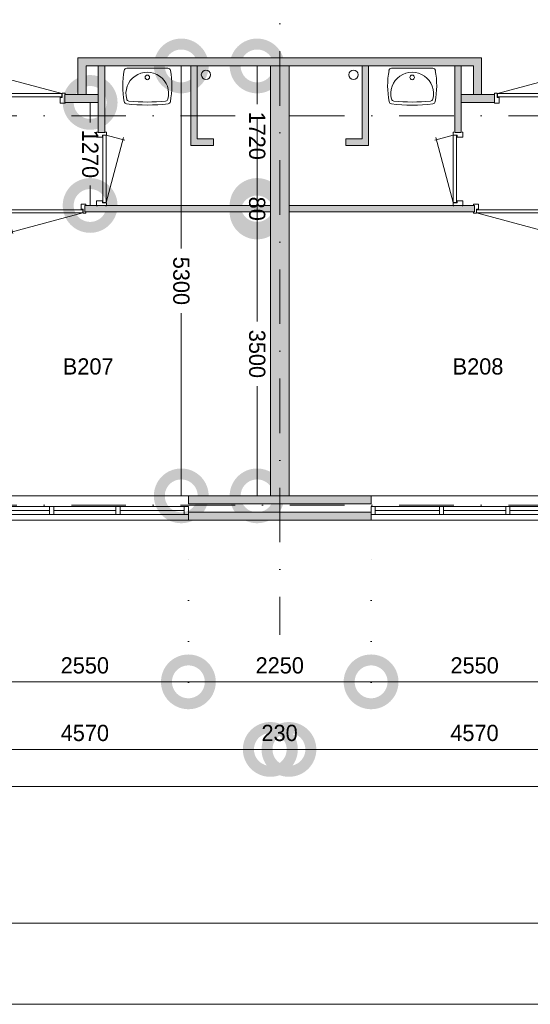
# Model space of a CAD drawing. Header units: millimetres. Extents: x -8493 to 75607, y -19302 to 56340.
# Tile 4 of 40: x 5848 to 12135, y -3060 to 9078. Entities that reach past the tile are written whole.
import ezdxf
from ezdxf.enums import TextEntityAlignment as Align

# ---------------------------------------------------------------- set-up
doc = ezdxf.new("R2010")
doc.units = ezdxf.units.MM
doc.header["$PDMODE"] = 3
doc.header["$PDSIZE"] = 1
doc.linetypes.add('DGN1', pattern=[504.6, 0, -504.6])
doc.linetypes.add('DGN4', pattern=[1345.6, 672.8, -336.4, 0, -336.4])
for name, color, linetype in [('1', 7, 'Continuous'), ('16', 7, 'Continuous'), ('17', 7, 'Continuous'), ('30', 7, 'Continuous'), ('32', 7, 'Continuous'), ('33', 7, 'Continuous'), ('40', 7, 'Continuous'), ('48', 7, 'Continuous'), ('56', 7, 'Continuous'), ('58', 7, 'Continuous'), ('62', 7, 'Continuous')]:
    doc.layers.add(name, color=color, linetype=linetype)
doc.styles.add('dgn003', font='dgn003.shx')
doc.styles.get("Standard").update_dxf_attribs({"font": 'arial.ttf'})
doc.dimstyles.get("Standard").update_dxf_attribs({"dimtxt": 0.18, "dimasz": 0.18, "dimexe": 0.18, "dimexo": 0.0625, "dimgap": 0.09, "dimtad": 0, "dimtih": 1, "dimtoh": 1, "dimdec": 4, "dimzin": 0, "dimdsep": 46, "dimtxsty": 'Standard', "dimcen": 0.09, "dimadec": 0, "dimazin": 0, "dimtfac": 1, "dimtdec": 4, "dimtofl": 0, "dimtmove": 0, "dimatfit": 3, "dimfxl": 1, "dimtolj": 1, "dimtzin": 0, "dimarcsym": 0})

# ---------------------------------------------------------------- blocks, each defined once
blk = doc.blocks.new('830R103')
at = {"layer": '33', "color": 1, "linetype": 'Continuous', "lineweight": 0}
for p, q in [((108, -38), (336.87, -99.32)), ((108, -868), (322.82, -66.28))]:
    blk.add_line(p, q, dxfattribs=at)
at = {"layer": '33', "color": 92, "linetype": 'Continuous', "lineweight": 13, "true_color": 0x00e100, "flags": 128}
for points in [[(100, 0), (111, 0), (111, -35), (61, -35), (61, -60), (-11, -60), (-11, 0), (0, 0)], [(100, -906), (111, -906), (111, -871), (61, -871), (61, -846), (-11, -846), (-11, -906), (0, -906)]]:
    blk.add_lwpolyline(points, dxfattribs=at)
at = {"layer": '33', "color": 2, "linetype": 'Continuous', "lineweight": 13, "true_color": 0xf0f000, "flags": 128}
blk.add_lwpolyline([(108, -868), (108, -38), (68, -38), (68, -868), (108, -868)], dxfattribs=at)
blk = doc.blocks.new('930L091')
at = {"layer": '33', "color": 1, "linetype": 'Continuous', "lineweight": 0}
for p, q in [((-968, -98), (-899.56, -353.44)), ((-38, -98), (-936.31, -338.7))]:
    blk.add_line(p, q, dxfattribs=at)
at = {"layer": '33', "color": 92, "linetype": 'Continuous', "lineweight": 13, "true_color": 0x00e100, "flags": 128}
for points in [[(-1006, -90), (-1006, -101), (-971, -101), (-971, -51), (-946, -51), (-946, 11), (-1006, 11), (-1006, 0)], [(0, -90), (0, -101), (-35, -101), (-35, -51), (-60, -51), (-60, 11), (0, 11), (0, 0)]]:
    blk.add_lwpolyline(points, dxfattribs=at)
at = {"layer": '33', "color": 2, "linetype": 'Continuous', "lineweight": 13, "true_color": 0xf0f000, "flags": 128}
blk.add_lwpolyline([(-968, -98), (-38, -98), (-38, -58), (-968, -58), (-968, -98)], dxfattribs=at)
blk = doc.blocks.new('WT011')
at = {"layer": '40', "color": 7, "linetype": 'Continuous', "lineweight": 0}
blk.add_line((253, -20), (-253, -20), dxfattribs=at)
at = {"layer": '40', "color": 7, "linetype": 'Continuous', "lineweight": 0, "flags": 128}
for points in [[(-284, -432, -0.090801), (-286, -47)], [(-286, -47, -0.363957), (-253, -20)], [(-254, -401, -1.30637), (254, -401)], [(253, -20, -0.363957), (286, -47)], [(286, -47, -0.090801), (284, -432)], [(-256, -459, -0.328769), (-284, -432)], [(256, -459, -0.059915), (-256, -459)], [(-226, -425, -0.309671), (-254, -401)], [(226, -425, -0.052773), (-226, -425)], [(254, -401, -0.309671), (226, -425)], [(284, -432, -0.328769), (256, -459)]]:
    blk.add_lwpolyline(points, format="xyb", dxfattribs=at)
at = {"layer": '40', "color": 7, "linetype": 'Continuous', "lineweight": 0}
blk.add_circle((0, -133), 28.1, dxfattribs=at)
blk = doc.blocks.new('830R105')
at = {"layer": '33', "color": 1, "linetype": 'Continuous', "lineweight": 0}
for p, q in [((38, 108), (99.32, 336.87)), ((868, 108), (66.28, 322.82))]:
    blk.add_line(p, q, dxfattribs=at)
at = {"layer": '33', "color": 92, "linetype": 'Continuous', "lineweight": 13, "true_color": 0x00e100, "flags": 128}
for points in [[(0, 100), (0, 111), (35, 111), (35, 61), (60, 61), (60, -11), (0, -11), (0, 0)], [(906, 100), (906, 111), (871, 111), (871, 61), (846, 61), (846, -11), (906, -11), (906, 0)]]:
    blk.add_lwpolyline(points, dxfattribs=at)
at = {"layer": '33', "color": 2, "linetype": 'Continuous', "lineweight": 13, "true_color": 0xf0f000, "flags": 128}
blk.add_lwpolyline([(868, 108), (38, 108), (38, 68), (868, 68), (868, 108)], dxfattribs=at)
blk = doc.blocks.new('830R106')
at = {"layer": '33', "color": 1, "linetype": 'Continuous', "lineweight": 0}
for p, q in [((-108, -38), (-336.87, -99.32)), ((-108, -868), (-322.82, -66.28))]:
    blk.add_line(p, q, dxfattribs=at)
at = {"layer": '33', "color": 92, "linetype": 'Continuous', "lineweight": 13, "true_color": 0x00e100, "flags": 128}
for points in [[(-100, 0), (-111, 0), (-111, -35), (-61, -35), (-61, -60), (11, -60), (11, 0), (0, 0)], [(-100, -906), (-111, -906), (-111, -871), (-61, -871), (-61, -846), (11, -846), (11, -906), (0, -906)]]:
    blk.add_lwpolyline(points, dxfattribs=at)
at = {"layer": '33', "color": 2, "linetype": 'Continuous', "lineweight": 13, "true_color": 0xf0f000, "flags": 128}
blk.add_lwpolyline([(-108, -868), (-108, -38), (-68, -38), (-68, -868), (-108, -868)], dxfattribs=at)
blk = doc.blocks.new('930L092')
at = {"layer": '33', "color": 1, "linetype": 'Continuous', "lineweight": 0}
for p, q in [((38, -98), (936.31, -338.7)), ((968, -98), (899.56, -353.44))]:
    blk.add_line(p, q, dxfattribs=at)
at = {"layer": '33', "color": 92, "linetype": 'Continuous', "lineweight": 13, "true_color": 0x00e100, "flags": 128}
for points in [[(0, -90), (0, -101), (35, -101), (35, -51), (60, -51), (60, 11), (0, 11), (0, 0)], [(1006, -90), (1006, -101), (971, -101), (971, -51), (946, -51), (946, 11), (1006, 11), (1006, 0)]]:
    blk.add_lwpolyline(points, dxfattribs=at)
at = {"layer": '33', "color": 2, "linetype": 'Continuous', "lineweight": 13, "true_color": 0xf0f000, "flags": 128}
blk.add_lwpolyline([(968, -98), (38, -98), (38, -58), (968, -58), (968, -98)], dxfattribs=at)
blk = doc.blocks.new('WT012')
at = {"layer": '40', "color": 7, "linetype": 'Continuous', "lineweight": 0}
blk.add_line((-253, -20), (253, -20), dxfattribs=at)
blk.add_circle((0, -133), 28.1, dxfattribs=at)
for centre, radius, start, end in [((766, -236), 1068, 169.7983, 190.5514), ((-253, -53), 33, 90, 169.9973), ((0, -332), 263, 344.8667, 195.1333), ((253, -53), 33, 10.0027, 90), ((-766, -236), 1068, 349.4486, 10.2017), ((-252, -426), 33, 190.3455, 263.1425), ((0, 1669), 2144, 263.1425, 276.8575), ((-222, -392), 33, 195.1333, 263.9582), ((0, 1707), 2144, 263.9582, 276.0418), ((222, -392), 33, 276.0418, 344.8667), ((252, -426), 33, 276.8575, 349.6545)]:
    blk.add_arc(centre, radius, start, end, dxfattribs=at)
blk = doc.blocks.new('830R108')
at = {"layer": '33', "color": 1, "linetype": 'Continuous', "lineweight": 0}
for p, q in [((-868, 108), (-66.28, 322.82)), ((-38, 108), (-99.32, 336.87))]:
    blk.add_line(p, q, dxfattribs=at)
at = {"layer": '33', "color": 92, "linetype": 'Continuous', "lineweight": 13, "true_color": 0x00e100, "flags": 128}
for points in [[(-906, 100), (-906, 111), (-871, 111), (-871, 61), (-846, 61), (-846, -11), (-906, -11), (-906, 0)], [(0, 100), (0, 111), (-35, 111), (-35, 61), (-60, 61), (-60, -11), (0, -11), (0, 0)]]:
    blk.add_lwpolyline(points, dxfattribs=at)
at = {"layer": '33', "color": 2, "linetype": 'Continuous', "lineweight": 13, "true_color": 0xf0f000, "flags": 128}
blk.add_lwpolyline([(-868, 108), (-38, 108), (-38, 68), (-868, 68), (-868, 108)], dxfattribs=at)
blk = doc.blocks.new('A1')
at = {"layer": '1', "color": 1, "linetype": 'Continuous', "lineweight": 0}
blk.add_line((0, 0), (84100, 0), dxfattribs=at)
at = {"layer": '1', "color": 52, "linetype": 'Continuous', "lineweight": 0, "true_color": 0xc3c300, "flags": 128}
blk.add_lwpolyline([(1000, 1000), (83100, 1000), (83100, 58400), (1000, 58400), (1000, 1000)], dxfattribs=at)
blk = doc.blocks.new('_DotSmall')
at = {"color": 0, "linetype": 'ByBlock', "const_width": 0.5}
blk.add_lwpolyline([(-0.0625, 0, 1), (0.0625, 0, 1)], format="xyb", close=True, dxfattribs=at)
blk = doc.blocks.new('*D3688')
at = {"layer": '58', "color": 3, "linetype": 'Continuous', "lineweight": 0, "transparency": 16777216}
blk.add_line((12725, 915), (10175, 915), dxfattribs=at)
at = {"layer": 'Defpoints', "color": 0, "linetype": 'Continuous', "transparency": 16777216}
for p in [(10175, 2908), (12725, 2908), (10175, 915)]:
    blk.add_point(p, dxfattribs=at)
at = {"layer": '58', "color": 3, "linetype": 'Continuous', "lineweight": 0, "transparency": 16777216, "xscale": 1080, "yscale": 1080, "zscale": 1080, "rotation": 180}
blk.add_blockref('_DotSmall', (10175, 915), dxfattribs=at)
at = {"layer": '58', "color": 3, "linetype": 'Continuous', "lineweight": 0, "transparency": 16777216, "xscale": 1080, "yscale": 1080, "zscale": 1080}
blk.add_blockref('_DotSmall', (12725, 915), dxfattribs=at)
at = {"layer": '58', "color": 3, "linetype": 'Continuous', "lineweight": 0, "transparency": 16777216, "insert": (11450, 1117), "char_height": 200, "attachment_point": 5, "style": 'dgn003'}
blk.add_mtext('\\A1;2550', dxfattribs=at)
blk = doc.blocks.new('*D3689')
at = {"layer": '58', "color": 3, "linetype": 'Continuous', "lineweight": 0, "transparency": 16777216}
blk.add_line((7925, 915), (10175, 915), dxfattribs=at)
at = {"layer": 'Defpoints', "color": 0, "linetype": 'Continuous', "transparency": 16777216}
for p in [(7925, 2908), (10175, 2908), (10175, 915)]:
    blk.add_point(p, dxfattribs=at)
at = {"layer": '58', "color": 3, "linetype": 'Continuous', "lineweight": 0, "transparency": 16777216, "xscale": 1080, "yscale": 1080, "zscale": 1080, "rotation": 180}
blk.add_blockref('_DotSmall', (7925, 915), dxfattribs=at)
at = {"layer": '58', "color": 3, "linetype": 'Continuous', "lineweight": 0, "transparency": 16777216, "xscale": 1080, "yscale": 1080, "zscale": 1080}
blk.add_blockref('_DotSmall', (10175, 915), dxfattribs=at)
at = {"layer": '58', "color": 3, "linetype": 'Continuous', "lineweight": 0, "transparency": 16777216, "insert": (9050, 1117), "char_height": 200, "attachment_point": 5, "style": 'dgn003'}
blk.add_mtext('\\A1;2250', dxfattribs=at)
blk = doc.blocks.new('*D3690')
at = {"layer": '58', "color": 3, "linetype": 'Continuous', "lineweight": 0, "transparency": 16777216}
blk.add_line((5375, 915), (7925, 915), dxfattribs=at)
at = {"layer": 'Defpoints', "color": 0, "linetype": 'Continuous', "transparency": 16777216}
for p in [(5375, 2908), (7925, 2908), (7925, 915)]:
    blk.add_point(p, dxfattribs=at)
at = {"layer": '58', "color": 3, "linetype": 'Continuous', "lineweight": 0, "transparency": 16777216, "xscale": 1080, "yscale": 1080, "zscale": 1080, "rotation": 180}
blk.add_blockref('_DotSmall', (5375, 915), dxfattribs=at)
at = {"layer": '58', "color": 3, "linetype": 'Continuous', "lineweight": 0, "transparency": 16777216, "xscale": 1080, "yscale": 1080, "zscale": 1080}
blk.add_blockref('_DotSmall', (7925, 915), dxfattribs=at)
at = {"layer": '58', "color": 3, "linetype": 'Continuous', "lineweight": 0, "transparency": 16777216, "insert": (6650, 1117), "char_height": 200, "attachment_point": 5, "style": 'dgn003'}
blk.add_mtext('\\A1;2550', dxfattribs=at)
blk = doc.blocks.new('*D3782')
at = {"layer": '58', "color": 3, "linetype": 'Continuous', "lineweight": 0, "transparency": 16777216}
for p, q in [((8771, 8508), (8771, 8037)), ((8771, 6788), (8771, 7259))]:
    blk.add_line(p, q, dxfattribs=at)
at = {"layer": 'Defpoints', "color": 0, "linetype": 'Continuous', "transparency": 16777216}
for p in [(8416, 8508), (8771, 8508), (8416, 6788)]:
    blk.add_point(p, dxfattribs=at)
at = {"layer": '58', "color": 3, "linetype": 'Continuous', "lineweight": 0, "transparency": 16777216, "xscale": 1080, "yscale": 1080, "zscale": 1080}
for p, rotation in [((8771, 8508), 90), ((8771, 6788), 270)]:
    blk.add_blockref('_DotSmall', p, dxfattribs=dict(at, rotation=rotation))
at = {"layer": '58', "color": 3, "linetype": 'Continuous', "lineweight": 0, "transparency": 16777216, "insert": (8771, 7648), "char_height": 200, "attachment_point": 5, "rotation": 270, "style": 'dgn003'}
blk.add_mtext('\\A1;1720', dxfattribs=at)
blk = doc.blocks.new('*D3783')
at = {"layer": '58', "color": 3, "linetype": 'Continuous', "lineweight": 0, "transparency": 16777216}
for p, q in [((8770.54, 6787.77), (8770.54, 7867.77)), ((8770.54, 6707.77), (8770.54, 6787.77)), ((8770.54, 6707.77), (8770.54, 5627.77))]:
    blk.add_line(p, q, dxfattribs=at)
at = {"layer": 'Defpoints', "color": 0, "linetype": 'Continuous', "transparency": 16777216}
for p in [(8770.54, 6787.77), (9136.68, 6787.77), (9136.68, 6707.77)]:
    blk.add_point(p, dxfattribs=at)
at = {"layer": '58', "color": 3, "linetype": 'Continuous', "lineweight": 0, "transparency": 16777216, "xscale": 1080, "yscale": 1080, "zscale": 1080}
for p, rotation in [((8770.54, 6787.77), 270), ((8770.54, 6707.77), 90)]:
    blk.add_blockref('_DotSmall', p, dxfattribs=dict(at, rotation=rotation))
at = {"layer": '58', "color": 3, "linetype": 'Continuous', "lineweight": 0, "transparency": 16777216, "insert": (8770.54, 6747.77), "char_height": 200, "attachment_point": 5, "rotation": 270, "style": 'dgn003'}
blk.add_mtext('\\A1;80', dxfattribs=at)
blk = doc.blocks.new('*D3784')
at = {"layer": '58', "color": 3, "linetype": 'Continuous', "lineweight": 0, "transparency": 16777216}
for p, q in [((8771, 6708), (8771, 5356)), ((8771, 3208), (8771, 4560))]:
    blk.add_line(p, q, dxfattribs=at)
at = {"layer": 'Defpoints', "color": 0, "linetype": 'Continuous', "transparency": 16777216}
for p in [(8357, 6708), (8771, 6708), (8357, 3208)]:
    blk.add_point(p, dxfattribs=at)
at = {"layer": '58', "color": 3, "linetype": 'Continuous', "lineweight": 0, "transparency": 16777216, "xscale": 1080, "yscale": 1080, "zscale": 1080}
for p, rotation in [((8771, 6708), 90), ((8771, 3208), 270)]:
    blk.add_blockref('_DotSmall', p, dxfattribs=dict(at, rotation=rotation))
at = {"layer": '58', "color": 3, "linetype": 'Continuous', "lineweight": 0, "transparency": 16777216, "insert": (8771, 4958), "char_height": 200, "attachment_point": 5, "rotation": 270, "style": 'dgn003'}
blk.add_mtext('\\A1;3500', dxfattribs=at)
blk = doc.blocks.new('*D3785')
at = {"layer": '58', "color": 3, "linetype": 'Continuous', "lineweight": 0, "transparency": 16777216}
for p, q in [((7837, 8508), (7837, 6256)), ((7837, 3208), (7837, 5459))]:
    blk.add_line(p, q, dxfattribs=at)
at = {"layer": 'Defpoints', "color": 0, "linetype": 'Continuous', "transparency": 16777216}
for p in [(7566, 8508), (7837, 8508), (7566, 3208)]:
    blk.add_point(p, dxfattribs=at)
at = {"layer": '58', "color": 3, "linetype": 'Continuous', "lineweight": 0, "transparency": 16777216, "xscale": 1080, "yscale": 1080, "zscale": 1080}
for p, rotation in [((7837, 8508), 90), ((7837, 3208), 270)]:
    blk.add_blockref('_DotSmall', p, dxfattribs=dict(at, rotation=rotation))
at = {"layer": '58', "color": 3, "linetype": 'Continuous', "lineweight": 0, "transparency": 16777216, "insert": (7837, 5858), "char_height": 200, "attachment_point": 5, "rotation": 270, "style": 'dgn003'}
blk.add_mtext('\\A1;5300', dxfattribs=at)
blk = doc.blocks.new('*D3786')
at = {"layer": '58', "color": 3, "linetype": 'Continuous', "lineweight": 0, "transparency": 16777216}
for p, q in [((6715, 8058), (6715, 7812)), ((6715, 6788), (6715, 7034))]:
    blk.add_line(p, q, dxfattribs=at)
at = {"layer": 'Defpoints', "color": 0, "linetype": 'Continuous', "transparency": 16777216}
for p in [(6266, 8058), (6715, 8058), (6266, 6788)]:
    blk.add_point(p, dxfattribs=at)
at = {"layer": '58', "color": 3, "linetype": 'Continuous', "lineweight": 0, "transparency": 16777216, "xscale": 1080, "yscale": 1080, "zscale": 1080}
for p, rotation in [((6715, 8058), 90), ((6715, 6788), 270)]:
    blk.add_blockref('_DotSmall', p, dxfattribs=dict(at, rotation=rotation))
at = {"layer": '58', "color": 3, "linetype": 'Continuous', "lineweight": 0, "transparency": 16777216, "insert": (6715, 7423), "char_height": 200, "attachment_point": 5, "rotation": 270, "style": 'dgn003'}
blk.add_mtext('\\A1;1270', dxfattribs=at)
blk = doc.blocks.new('*D3789')
at = {"layer": '58', "color": 3, "linetype": 'Continuous', "lineweight": 0, "transparency": 16777216}
blk.add_line((38035, -376), (-735, -376), dxfattribs=at)
at = {"layer": 'Defpoints', "color": 0, "linetype": 'Continuous', "transparency": 16777216}
for p in [(-735, 1039), (38035, 1039), (-735, -376)]:
    blk.add_point(p, dxfattribs=at)
at = {"layer": '58', "color": 3, "linetype": 'Continuous', "lineweight": 0, "transparency": 16777216, "xscale": 1080, "yscale": 1080, "zscale": 1080, "rotation": 180}
blk.add_blockref('_DotSmall', (-735, -376), dxfattribs=at)
at = {"layer": '58', "color": 3, "linetype": 'Continuous', "lineweight": 0, "transparency": 16777216, "xscale": 1080, "yscale": 1080, "zscale": 1080}
blk.add_blockref('_DotSmall', (38035, -376), dxfattribs=at)
at = {"layer": '58', "color": 3, "linetype": 'Continuous', "lineweight": 0, "transparency": 16777216, "insert": (18650, -173), "char_height": 200, "attachment_point": 5, "style": 'dgn003'}
blk.add_mtext('\\A1;38770', dxfattribs=at)
blk = doc.blocks.new('*D3796')
at = {"layer": '58', "color": 3, "linetype": 'Continuous', "lineweight": 0, "transparency": 16777216}
blk.add_line((8935, 82), (4365, 82), dxfattribs=at)
at = {"layer": 'Defpoints', "color": 0, "linetype": 'Continuous', "transparency": 16777216}
for p in [(4365, 82), (4365, -1045), (8935, -1045)]:
    blk.add_point(p, dxfattribs=at)
at = {"layer": '58', "color": 3, "linetype": 'Continuous', "lineweight": 0, "transparency": 16777216, "xscale": 1080, "yscale": 1080, "zscale": 1080, "rotation": 180}
blk.add_blockref('_DotSmall', (4365, 82), dxfattribs=at)
at = {"layer": '58', "color": 3, "linetype": 'Continuous', "lineweight": 0, "transparency": 16777216, "xscale": 1080, "yscale": 1080, "zscale": 1080}
blk.add_blockref('_DotSmall', (8935, 82), dxfattribs=at)
at = {"layer": '58', "color": 3, "linetype": 'Continuous', "lineweight": 0, "transparency": 16777216, "insert": (6650, 284), "char_height": 200, "attachment_point": 5, "style": 'dgn003'}
blk.add_mtext('\\A1;4570', dxfattribs=at)
blk = doc.blocks.new('*D3797')
at = {"layer": '58', "color": 3, "linetype": 'Continuous', "lineweight": 0, "transparency": 16777216}
for p, q in [((8933, 82), (7853, 82)), ((9163, 82), (8933, 82)), ((9163, 82), (10243, 82))]:
    blk.add_line(p, q, dxfattribs=at)
at = {"layer": 'Defpoints', "color": 0, "linetype": 'Continuous', "transparency": 16777216}
for p in [(8933, 3208), (9163, 3208), (8933, 82)]:
    blk.add_point(p, dxfattribs=at)
at = {"layer": '58', "color": 3, "linetype": 'Continuous', "lineweight": 0, "transparency": 16777216, "xscale": 1080, "yscale": 1080, "zscale": 1080}
blk.add_blockref('_DotSmall', (8933, 82), dxfattribs=at)
at = {"layer": '58', "color": 3, "linetype": 'Continuous', "lineweight": 0, "transparency": 16777216, "xscale": 1080, "yscale": 1080, "zscale": 1080, "rotation": 180}
blk.add_blockref('_DotSmall', (9163, 82), dxfattribs=at)
at = {"layer": '58', "color": 3, "linetype": 'Continuous', "lineweight": 0, "transparency": 16777216, "insert": (9048, 284), "char_height": 200, "attachment_point": 5, "style": 'dgn003'}
blk.add_mtext('\\A1;230', dxfattribs=at)
blk = doc.blocks.new('*D3798')
at = {"layer": '58', "color": 3, "linetype": 'Continuous', "lineweight": 0, "transparency": 16777216}
blk.add_line((13733, 82), (9163, 82), dxfattribs=at)
at = {"layer": 'Defpoints', "color": 0, "linetype": 'Continuous', "transparency": 16777216}
for p in [(9163, 82), (9163, -1045), (13733, -1045)]:
    blk.add_point(p, dxfattribs=at)
at = {"layer": '58', "color": 3, "linetype": 'Continuous', "lineweight": 0, "transparency": 16777216, "xscale": 1080, "yscale": 1080, "zscale": 1080, "rotation": 180}
blk.add_blockref('_DotSmall', (9163, 82), dxfattribs=at)
at = {"layer": '58', "color": 3, "linetype": 'Continuous', "lineweight": 0, "transparency": 16777216, "xscale": 1080, "yscale": 1080, "zscale": 1080}
blk.add_blockref('_DotSmall', (13733, 82), dxfattribs=at)
at = {"layer": '58', "color": 3, "linetype": 'Continuous', "lineweight": 0, "transparency": 16777216, "insert": (11448, 284), "char_height": 200, "attachment_point": 5, "style": 'dgn003'}
blk.add_mtext('\\A1;4570', dxfattribs=at)

msp = doc.modelspace()

# ---------------------------------------------------------------- hatches: boundary and pattern name
at = {"layer": '16'}
msp.add_hatch(color=7, dxfattribs=at).paths.add_polyline_path([(7924.76, 3007.77), (10174.76, 3007.77), (10174.76, 2907.77), (7924.76, 2907.77)])
at = {"layer": '62'}
for color, points in [(7, [(9049.76, 8607.77), (9049.76, 8507.77), (6664.76, 8507.77), (6664.76, 8157.77), (6564.76, 8157.77), (6564.76, 8607.77)]), (9, [(6894.76, 7687.77), (6814.76, 7687.77), (6814.76, 8507.77), (6894.76, 8507.77)]), (9, [(8234.76, 7607.77), (8234.76, 7527.77), (7954.76, 7527.77), (7954.76, 8507.77), (8034.76, 8507.77), (8034.76, 7607.77)]), (9, [(8934.76, 8507.77), (9164.76, 8507.77), (9164.76, 3207.77), (8934.76, 3207.77)]), (7, [(9049.76, 8607.77), (9049.76, 8507.77), (11434.76, 8507.77), (11434.76, 8157.77), (11534.76, 8157.77), (11534.76, 8607.77)]), (9, [(9864.76, 7607.77), (9864.76, 7527.77), (10144.76, 7527.77), (10144.76, 8507.77), (10064.76, 8507.77), (10064.76, 7607.77)]), (9, [(11204.76, 7687.77), (11284.76, 7687.77), (11284.76, 8507.77), (11204.76, 8507.77)]), (7, [(6814.76, 8057.77), (6404.76, 8057.77), (6404.76, 8157.77), (6814.76, 8157.77)]), (7, [(11284.76, 8057.77), (11694.76, 8057.77), (11694.76, 8157.77), (11284.76, 8157.77)]), (9, [(8934.76, 6787.77), (6649.76, 6787.77), (6649.76, 6707.77), (8934.76, 6707.77)]), (9, [(9164.76, 6787.77), (11449.76, 6787.77), (11449.76, 6707.77), (9164.76, 6707.77)]), (9, [(7924.76, 3207.77), (10174.76, 3207.77), (10174.76, 3107.77), (7924.76, 3107.77)])]:
    msp.add_hatch(color=color, dxfattribs=at).paths.add_polyline_path(points)

# ---------------------------------------------------------------- linework, layer by layer
at = {"layer": '16', "color": 92, "linetype": 'Continuous', "lineweight": 0, "true_color": 0x00e100, "flags": 128}
for points in [[(9049.76, 8607.77), (6564.76, 8607.77), (6564.76, 8157.77), (6664.76, 8157.77), (6664.76, 8507.77), (9049.76, 8507.77), (9049.76, 8607.77)], [(6894.76, 8507.77), (6814.76, 8507.77), (6814.76, 7687.77), (6894.76, 7687.77), (6894.76, 8507.77)], [(8034.76, 8507.77), (8034.76, 7607.77), (8234.76, 7607.77), (8234.76, 7527.77), (7954.76, 7527.77), (7954.76, 8507.77), (8034.76, 8507.77)], [(9049.76, 8607.77), (11534.76, 8607.77), (11534.76, 8157.77), (11434.76, 8157.77), (11434.76, 8507.77), (9049.76, 8507.77), (9049.76, 8607.77)], [(10064.76, 8507.77), (10064.76, 7607.77), (9864.76, 7607.77), (9864.76, 7527.77), (10144.76, 7527.77), (10144.76, 8507.77), (10064.76, 8507.77)], [(11204.76, 8507.77), (11284.76, 8507.77), (11284.76, 7687.77), (11204.76, 7687.77), (11204.76, 8507.77)], [(6814.76, 8157.77), (6404.76, 8157.77), (6404.76, 8057.77), (6814.76, 8057.77), (6814.76, 8157.77)], [(11284.76, 8157.77), (11694.76, 8157.77), (11694.76, 8057.77), (11284.76, 8057.77), (11284.76, 8157.77)], [(6649.76, 6787.77), (8934.76, 6787.77), (8934.76, 6707.77), (6649.76, 6707.77), (6649.76, 6787.77)], [(7924.76, 3207.77), (10174.76, 3207.77), (10174.76, 3107.77), (7924.76, 3107.77), (7924.76, 3207.77)], [(7924.76, 3007.77), (10174.76, 3007.77), (10174.76, 2907.77), (7924.76, 2907.77), (7924.76, 3007.77)]]:
    msp.add_lwpolyline(points, dxfattribs=at)
at = {"layer": '16', "color": 7, "linetype": 'Continuous', "lineweight": 0, "flags": 128}
msp.add_lwpolyline([(7924.76, 3007.77), (10174.76, 3007.77), (10174.76, 2907.77), (7924.76, 2907.77), (7924.76, 3007.77)], dxfattribs=at)
at = {"layer": '17', "color": 92, "linetype": 'Continuous', "lineweight": 0, "true_color": 0x00e100, "flags": 128}
msp.add_lwpolyline([(9164.76, 8507.77), (8934.76, 8507.77), (8934.76, 3207.77), (9164.76, 3207.77), (9164.76, 8507.77)], dxfattribs=at)
at = {"layer": '17', "color": 9, "linetype": 'Continuous', "lineweight": 0, "flags": 128}
msp.add_lwpolyline([(9164.76, 6787.77), (11449.76, 6787.77), (11449.76, 6707.77), (9164.76, 6707.77), (9164.76, 6787.77)], dxfattribs=at)
at = {"layer": '30', "color": 3, "linetype": 'Continuous', "lineweight": 0}
for p, q in [((7924.76, 3207.77), (5374.76, 3207.77)), ((10174.76, 3207.77), (12724.76, 3207.77)), ((7924.76, 2907.77), (5374.76, 2907.77)), ((10174.76, 2907.77), (12724.76, 2907.77))]:
    msp.add_line(p, q, dxfattribs=at)
at = {"layer": '32', "color": 3, "linetype": 'Continuous', "lineweight": 0}
for p, q in [((5424.76, 3077.77), (7874.76, 3077.77)), ((7874.76, 3077.77), (7874.76, 2977.77)), ((12674.76, 3077.77), (10224.76, 3077.77)), ((10224.76, 3077.77), (10224.76, 2977.77)), ((7874.76, 2977.77), (5374.76, 2977.77)), ((6216.42, 3027.77), (5424.76, 3027.77)), ((7033.09, 3027.77), (6266.42, 3027.77)), ((7874.76, 3027.77), (7083.09, 3027.77)), ((10224.76, 3027.77), (11016.43, 3027.77)), ((10224.76, 2977.77), (12724.76, 2977.77)), ((11066.43, 3027.77), (11833.1, 3027.77)), ((11883.1, 3027.77), (12674.76, 3027.77))]:
    msp.add_line(p, q, dxfattribs=at)
at = {"layer": '32', "color": 3, "linetype": 'Continuous', "lineweight": 0, "flags": 128}
for points in [[(6266.42, 2977.77), (6216.42, 2977.77), (6216.42, 3077.77), (6266.42, 3077.77), (6266.42, 2977.77)], [(7083.09, 2977.77), (7033.09, 2977.77), (7033.09, 3077.77), (7083.09, 3077.77), (7083.09, 2977.77)], [(7924.76, 2977.77), (7874.76, 2977.77), (7874.76, 3077.77), (7924.76, 3077.77), (7924.76, 2977.77)], [(10174.76, 2977.77), (10224.76, 2977.77), (10224.76, 3077.77), (10174.76, 3077.77), (10174.76, 2977.77)], [(11016.43, 2977.77), (11066.43, 2977.77), (11066.43, 3077.77), (11016.43, 3077.77), (11016.43, 2977.77)], [(11833.1, 2977.77), (11883.1, 2977.77), (11883.1, 3077.77), (11833.1, 3077.77), (11833.1, 2977.77)]]:
    msp.add_lwpolyline(points, dxfattribs=at)
at = {"layer": '40', "color": 3, "linetype": 'Continuous', "lineweight": 0}
for centre in [(8141.52, 8399.17), (9958, 8399.17)]:
    msp.add_circle(centre, 57.46, dxfattribs=at)
at = {"layer": '56', "color": 3, "linetype": 'DGN4', "lineweight": 0}
for p, q in [((9049.76, 50407.77), (9049.76, 1494.98)), ((51564.76, 7892.77), (-3435.24, 7892.77)), ((51564.76, 3092.77), (-3435.24, 3092.77))]:
    msp.add_line(p, q, dxfattribs=at)
at = {"layer": '58', "color": 3, "linetype": 'DGN1', "lineweight": 0}
for p, q in [((7924.76, 907.77), (7924.76, 2907.77)), ((10174.76, 907.77), (10174.76, 2907.77))]:
    msp.add_line(p, q, dxfattribs=at)
at = {"layer": '62', "color": 7, "linetype": 'Continuous', "lineweight": 0, "flags": 128}
for points in [[(9049.76, 8607.77), (9049.76, 8507.77), (6664.76, 8507.77), (6664.76, 8157.77), (6564.76, 8157.77), (6564.76, 8607.77), (9049.76, 8607.77)], [(9049.76, 8607.77), (9049.76, 8507.77), (11434.76, 8507.77), (11434.76, 8157.77), (11534.76, 8157.77), (11534.76, 8607.77), (9049.76, 8607.77)], [(6814.76, 8057.77), (6404.76, 8057.77), (6404.76, 8157.77), (6814.76, 8157.77), (6814.76, 8057.77)], [(11284.76, 8057.77), (11694.76, 8057.77), (11694.76, 8157.77), (11284.76, 8157.77), (11284.76, 8057.77)]]:
    msp.add_lwpolyline(points, dxfattribs=at)
at = {"layer": '62', "color": 9, "linetype": 'Continuous', "lineweight": 0, "flags": 128}
for points in [[(6894.76, 7687.77), (6814.76, 7687.77), (6814.76, 8507.77), (6894.76, 8507.77), (6894.76, 7687.77)], [(8234.76, 7607.77), (8234.76, 7527.77), (7954.76, 7527.77), (7954.76, 8507.77), (8034.76, 8507.77), (8034.76, 7607.77), (8234.76, 7607.77)], [(8934.76, 8507.77), (9164.76, 8507.77), (9164.76, 3207.77), (8934.76, 3207.77), (8934.76, 8507.77)], [(9864.76, 7607.77), (9864.76, 7527.77), (10144.76, 7527.77), (10144.76, 8507.77), (10064.76, 8507.77), (10064.76, 7607.77), (9864.76, 7607.77)], [(11204.76, 7687.77), (11284.76, 7687.77), (11284.76, 8507.77), (11204.76, 8507.77), (11204.76, 7687.77)], [(8934.76, 6787.77), (6649.76, 6787.77), (6649.76, 6707.77), (8934.76, 6707.77), (8934.76, 6787.77)], [(9164.76, 6787.77), (11449.76, 6787.77), (11449.76, 6707.77), (9164.76, 6707.77), (9164.76, 6787.77)], [(7924.76, 3207.77), (10174.76, 3207.77), (10174.76, 3107.77), (7924.76, 3107.77), (7924.76, 3207.77)]]:
    msp.add_lwpolyline(points, dxfattribs=at)
at = {"layer": '62', "color": 92, "linetype": 'Continuous', "lineweight": 0, "true_color": 0x00e100, "flags": 128}
msp.add_lwpolyline([(11449.76, 6787.77), (9164.76, 6787.77), (9164.76, 6707.77), (11449.76, 6707.77), (11449.76, 6787.77)], dxfattribs=at)

# ---------------------------------------------------------------- block references
at = {"color": 7, "linetype": 'Continuous', "lineweight": 0}
for name, p in [('A1', (-8492.96, -3060.21)), ('830R105', (5500.05, 8059.67)), ('WT011', (7418.9, 8499.91)), ('WT012', (10680.62, 8499.91)), ('830R108', (12599.47, 8059.67)), ('830R103', (6804.58, 7690.85)), ('830R106', (11294.94, 7690.85)), ('930L091', (6662.99, 6793.74)), ('930L092', (11436.53, 6793.74))]:
    msp.add_blockref(name, p, dxfattribs=at)

# ---------------------------------------------------------------- texts
at = {"layer": '48', "color": 7, "linetype": 'Continuous', "lineweight": 0, "style": 'dgn003'}
for s, p in [('B207', (6691.1, 4803.56)), ('B208', (11491.76, 4803.56))]:
    msp.add_text(s, height=200, dxfattribs=at).set_placement(p, align=Align.MIDDLE_CENTER)

# ---------------------------------------------------------------- dimensions: what is measured, and where the dimension line sits
at = {"layer": '58', "color": 3, "linetype": 'Continuous', "lineweight": 0}
for base, p1, p2, picture, middle in [((7837.48, 8507.77), (7565.83, 3207.77), (7565.83, 8507.77), '*D3785', (7837.48, 5857.77)), ((8770.54, 8507.77), (8416.21, 6787.77), (8416.21, 8507.77), '*D3782', (8770.54, 7647.77)), ((6714.66, 8057.77), (6265.85, 6787.77), (6265.85, 8057.77), '*D3786', (6714.66, 7422.77)), ((8770.54, 6787.77), (9136.68, 6707.77), (9136.68, 6787.77), '*D3783', (8770.54, 6747.77)), ((8770.54, 6707.77), (8357.16, 3207.77), (8357.16, 6707.77), '*D3784', (8770.54, 4957.77))]:
    dim = msp.add_linear_dim(base=base, p1=p1, p2=p2, angle=270, dimstyle='Standard', override={"dimscale": 1, "dimtxt": 200, "dimasz": 1080, "dimexe": 0, "dimexo": 0, "dimgap": 100, "dimtad": 1, "dimjust": 0, "dimtih": 0, "dimtoh": 0, "dimdec": 0, "dimlfac": 1, "dimzin": 11, "dimdsep": 46, "dimlunit": 2, "dimpost": '<>', "dimtxsty": 'dgn003', "dimblk1": 'DotSmall', "dimblk2": 'DotSmall', "dimsah": 1, "dimcen": 0, "dimse1": 1, "dimse2": 1, "dimclrd": 3, "dimclre": 3, "dimclrt": 3, "dimtol": 0, "dimtix": 1, "dimtofl": 1, "dimatfit": 3, "dimfrac": 1, "dimtolj": 1, "dimlwd": 0, "dimlwe": 0}, dxfattribs=at)
    dim.commit()
    dim.dimension.update_dxf_attribs({"geometry": picture, "text_midpoint": middle, "text_rotation": 270})
for base, p1, p2, picture, middle in [((8932.64, 82.18), (9162.64, 3207.77), (8932.64, 3207.77), '*D3797', (9047.64, 284.36)), ((7924.76, 914.94), (5374.76, 2907.77), (7924.76, 2907.77), '*D3690', (6649.76, 1117.05)), ((10174.76, 914.94), (7924.76, 2907.77), (10174.76, 2907.77), '*D3689', (9049.76, 1117.05)), ((10174.76, 914.94), (12724.76, 2907.77), (10174.76, 2907.77), '*D3688', (11449.76, 1117.05)), ((-735.24, -375.66), (38034.76, 1039.4), (-735.24, 1039.4), '*D3789', (18649.76, -173.48)), ((4364.76, 82.18), (8934.76, -1045.4), (4364.76, -1045.4), '*D3796', (6649.76, 284.29)), ((9162.64, 82.18), (13732.64, -1045.4), (9162.64, -1045.4), '*D3798', (11447.64, 284.29))]:
    dim = msp.add_linear_dim(base=base, p1=p1, p2=p2, dimstyle='Standard', override={"dimscale": 1, "dimtxt": 200, "dimasz": 1080, "dimexe": 0, "dimexo": 0, "dimgap": 100, "dimtad": 1, "dimjust": 0, "dimtih": 0, "dimtoh": 0, "dimdec": 0, "dimlfac": 1, "dimzin": 11, "dimdsep": 46, "dimlunit": 2, "dimpost": '<>', "dimtxsty": 'dgn003', "dimblk1": 'DotSmall', "dimblk2": 'DotSmall', "dimsah": 1, "dimcen": 0, "dimse1": 1, "dimse2": 1, "dimclrd": 3, "dimclre": 3, "dimclrt": 3, "dimtol": 0, "dimtix": 1, "dimtofl": 1, "dimatfit": 3, "dimfrac": 1, "dimtolj": 1, "dimlwd": 0, "dimlwe": 0}, dxfattribs=at)
    dim.commit()
    dim.dimension.update_dxf_attribs({"geometry": picture, "text_midpoint": middle})

doc.saveas('drawing.dxf')
